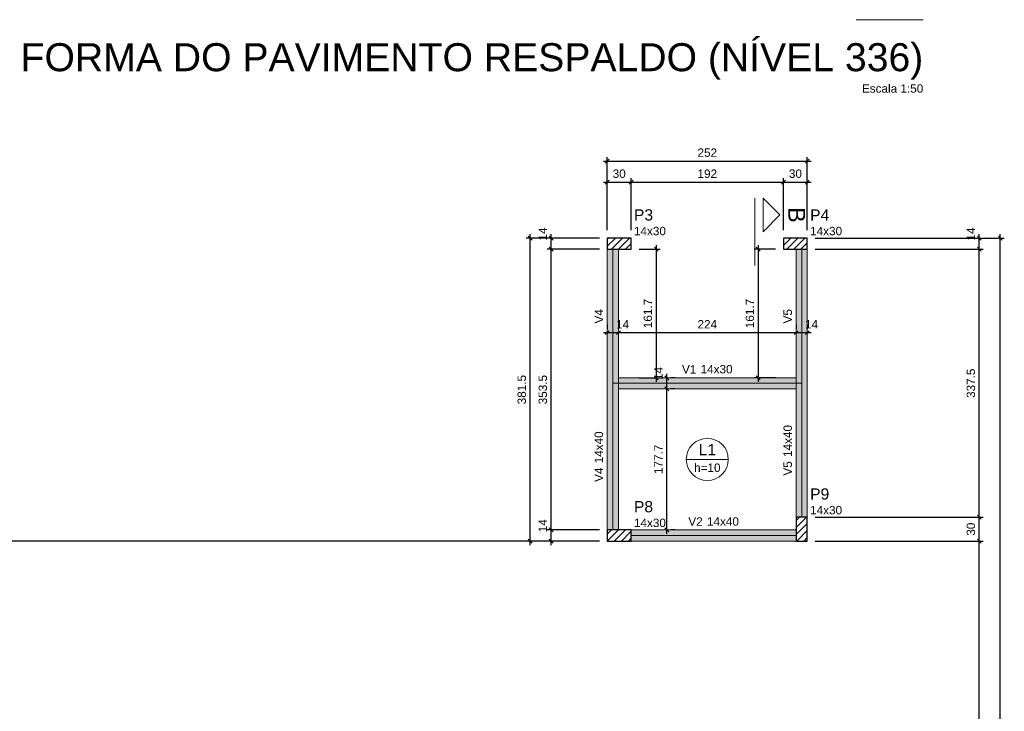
# Model space of a CAD drawing. Header units: millimetres. Extents: x 1434 to 2277, y -793 to -278.
# Tile 15 of 111: x 1722 to 1747, y -652 to -634. Entities that reach past the tile are written whole.
import ezdxf

# ---------------------------------------------------------------- set-up
doc = ezdxf.new("R2010")
doc.units = ezdxf.units.MM
doc.linetypes.add('DASHDOT', pattern=[25.4, 12.7, -6.35, 0, -6.35])
doc.linetypes.add('DOT', pattern=[6.35, 0, -6.35])
for name, color, linetype, lineweight in [('FO-Cortes', 9, 'DASHDOT', 5), ('FO-Cotas', 5, 'Continuous', 5), ('FO-Eixos', 5, 'Continuous', 5), ('FO-Hachura pilar que passa', 19, 'Continuous', 5), ('FO-Hachura viga', 43, 'Continuous', 5), ('FO-Pilares', 4, 'Continuous', 30), ('FO-Textos das lajes', 3, 'Continuous', 20), ('FO-Textos das vigas', 7, 'Continuous', 5), ('FO-Textos dos pilares', 7, 'Continuous', 5), ('FO-Títulos', 1, 'Continuous', 20), ('FO-Vigas', 1, 'Continuous', 20)]:
    doc.layers.add(name, color=color, linetype=linetype, lineweight=lineweight)
doc.styles.add('ARIAL', font='arial.ttf')
doc.styles.get("Standard").update_dxf_attribs({"font": 'arial.ttf'})
doc.dimstyles.new('UM_50.000000', dxfattribs={"dimtxt": 0.18, "dimasz": 0.1, "dimexe": 0.1, "dimexo": 0.2, "dimgap": 0, "dimtad": 1, "dimtih": 1, "dimtoh": 1, "dimdec": 1, "dimlfac": 50, "dimzin": 0, "dimdsep": 46, "dimtxsty": 'Standard', "dimcen": 0.09, "dimdle": 0.1, "dimadec": 1, "dimazin": 2, "dimtfac": 1, "dimtdec": 4, "dimtofl": 0, "dimtmove": 0, "dimatfit": 3, "dimfxl": 1, "dimtolj": 1, "dimarcsym": 0})
pattern_1 = [(45, (1711.39028, -671.07147), (-0.08838835, 0.08838835), [])]

# ---------------------------------------------------------------- blocks, each defined once
blk = doc.blocks.new('_Oblique')
at = {"color": 0, "linetype": 'ByBlock', "lineweight": -2}
blk.add_line((-0.5, -0.5), (0.5, 0.5), dxfattribs=at)
blk = doc.blocks.new('*D878')
at = {"layer": 'FO-Cotas', "color": 0, "lineweight": -2, "transparency": 16777216}
for p, q in [((1736.575, -639.471), (1736.575, -638.159)), ((1737.175, -639.471), (1737.175, -638.159)), ((1736.475, -638.259), (1737.275, -638.259))]:
    blk.add_line(p, q, dxfattribs=at)
at = {"layer": 'FO-Cotas', "color": 0, "lineweight": -2, "transparency": 16777216, "xscale": 0.1, "yscale": 0.1, "zscale": 0.1, "rotation": 180}
blk.add_blockref('_Oblique', (1736.575, -638.259), dxfattribs=at)
at = {"layer": 'FO-Cotas', "color": 0, "lineweight": -2, "transparency": 16777216, "xscale": 0.1, "yscale": 0.1, "zscale": 0.1}
blk.add_blockref('_Oblique', (1737.175, -638.259), dxfattribs=at)
at = {"layer": 'FO-Cotas', "color": 7, "transparency": 16777216, "insert": (1736.875, -638.048), "char_height": 0.2118, "attachment_point": 5, "rotation": 0.0057, "style": 'ARIAL'}
blk.add_mtext('\\A1;30', dxfattribs=at)
blk = doc.blocks.new('*D879')
at = {"layer": 'FO-Cotas', "color": 0, "lineweight": -2, "transparency": 16777216}
for p, q in [((1737.175, -639.471), (1737.175, -638.159)), ((1741.014, -639.471), (1741.014, -638.159)), ((1737.075, -638.259), (1741.114, -638.259))]:
    blk.add_line(p, q, dxfattribs=at)
at = {"layer": 'FO-Cotas', "color": 0, "lineweight": -2, "transparency": 16777216, "xscale": 0.1, "yscale": 0.1, "zscale": 0.1, "rotation": 180}
blk.add_blockref('_Oblique', (1737.175, -638.259), dxfattribs=at)
at = {"layer": 'FO-Cotas', "color": 0, "lineweight": -2, "transparency": 16777216, "xscale": 0.1, "yscale": 0.1, "zscale": 0.1}
blk.add_blockref('_Oblique', (1741.014, -638.259), dxfattribs=at)
at = {"layer": 'FO-Cotas', "color": 7, "transparency": 16777216, "insert": (1739.094, -638.048), "char_height": 0.2118, "attachment_point": 5, "rotation": 0.0057, "style": 'ARIAL'}
blk.add_mtext('\\A1;192', dxfattribs=at)
blk = doc.blocks.new('*D880')
at = {"layer": 'FO-Cotas', "color": 0, "lineweight": -2, "transparency": 16777216}
for p, q in [((1741.014, -639.471), (1741.014, -638.159)), ((1741.614, -639.471), (1741.614, -638.159)), ((1740.914, -638.259), (1741.714, -638.259))]:
    blk.add_line(p, q, dxfattribs=at)
at = {"layer": 'FO-Cotas', "color": 0, "lineweight": -2, "transparency": 16777216, "xscale": 0.1, "yscale": 0.1, "zscale": 0.1, "rotation": 180}
blk.add_blockref('_Oblique', (1741.014, -638.259), dxfattribs=at)
at = {"layer": 'FO-Cotas', "color": 0, "lineweight": -2, "transparency": 16777216, "xscale": 0.1, "yscale": 0.1, "zscale": 0.1}
blk.add_blockref('_Oblique', (1741.614, -638.259), dxfattribs=at)
at = {"layer": 'FO-Cotas', "color": 7, "transparency": 16777216, "insert": (1741.314, -638.048), "char_height": 0.2118, "attachment_point": 5, "rotation": 0.0057, "style": 'ARIAL'}
blk.add_mtext('\\A1;30', dxfattribs=at)
blk = doc.blocks.new('*D884')
at = {"layer": 'FO-Cotas', "color": 0, "lineweight": -2, "transparency": 16777216}
for p, q in [((1736.475, -637.73), (1741.714, -637.73)), ((1736.575, -639.471), (1736.575, -637.63)), ((1741.614, -639.471), (1741.614, -637.63))]:
    blk.add_line(p, q, dxfattribs=at)
at = {"layer": 'FO-Cotas', "color": 0, "lineweight": -2, "transparency": 16777216, "xscale": 0.1, "yscale": 0.1, "zscale": 0.1, "rotation": 180}
blk.add_blockref('_Oblique', (1736.575, -637.73), dxfattribs=at)
at = {"layer": 'FO-Cotas', "color": 0, "lineweight": -2, "transparency": 16777216, "xscale": 0.1, "yscale": 0.1, "zscale": 0.1}
blk.add_blockref('_Oblique', (1741.614, -637.73), dxfattribs=at)
at = {"layer": 'FO-Cotas', "color": 7, "transparency": 16777216, "insert": (1739.094, -637.518), "char_height": 0.2118, "attachment_point": 5, "rotation": 0.0057, "style": 'ARIAL'}
blk.add_mtext('\\A1;252', dxfattribs=at)
blk = doc.blocks.new('*D897')
at = {"layer": 'FO-Cotas', "color": 0, "lineweight": -2, "transparency": 16777216}
for p, q in [((1736.375, -647.301), (1710.268, -647.301)), ((1710.368, -665.411), (1710.368, -647.201)), ((1711.58, -665.311), (1710.268, -665.311))]:
    blk.add_line(p, q, dxfattribs=at)
at = {"layer": 'FO-Cotas', "color": 0, "lineweight": -2, "transparency": 16777216, "xscale": 0.1, "yscale": 0.1, "zscale": 0.1}
for p, rotation in [((1710.368, -647.301), 90), ((1710.368, -665.311), 270)]:
    blk.add_blockref('_Oblique', p, dxfattribs=dict(at, rotation=rotation))
at = {"layer": 'FO-Cotas', "color": 7, "transparency": 16777216, "insert": (1710.156, -656.306), "char_height": 0.2118, "attachment_point": 5, "rotation": 90, "style": 'ARIAL'}
blk.add_mtext('\\A1;900.5', dxfattribs=at)
blk = doc.blocks.new('*D898')
at = {"layer": 'FO-Cotas', "color": 0, "lineweight": -2, "transparency": 16777216}
for p, q in [((1736.375, -647.021), (1735.063, -647.021)), ((1735.163, -647.401), (1735.163, -646.921)), ((1736.375, -647.301), (1735.063, -647.301))]:
    blk.add_line(p, q, dxfattribs=at)
at = {"layer": 'FO-Cotas', "color": 0, "lineweight": -2, "transparency": 16777216, "xscale": 0.1, "yscale": 0.1, "zscale": 0.1}
for p, rotation in [((1735.163, -647.021), 90), ((1735.163, -647.301), 270)]:
    blk.add_blockref('_Oblique', p, dxfattribs=dict(at, rotation=rotation))
at = {"layer": 'FO-Cotas', "color": 7, "transparency": 16777216, "insert": (1734.951, -646.915), "char_height": 0.2118, "attachment_point": 5, "rotation": 90, "style": 'ARIAL'}
blk.add_mtext('\\A1;14', dxfattribs=at)
blk = doc.blocks.new('*D899')
at = {"layer": 'FO-Cotas', "color": 0, "lineweight": -2, "transparency": 16777216}
for p, q in [((1736.375, -639.951), (1735.063, -639.951)), ((1735.163, -647.121), (1735.163, -639.851)), ((1736.375, -647.021), (1735.063, -647.021))]:
    blk.add_line(p, q, dxfattribs=at)
at = {"layer": 'FO-Cotas', "color": 0, "lineweight": -2, "transparency": 16777216, "xscale": 0.1, "yscale": 0.1, "zscale": 0.1}
for p, rotation in [((1735.163, -639.951), 90), ((1735.163, -647.021), 270)]:
    blk.add_blockref('_Oblique', p, dxfattribs=dict(at, rotation=rotation))
at = {"layer": 'FO-Cotas', "color": 7, "transparency": 16777216, "insert": (1734.951, -643.486), "char_height": 0.2118, "attachment_point": 5, "rotation": 90, "style": 'ARIAL'}
blk.add_mtext('\\A1;353.5', dxfattribs=at)
blk = doc.blocks.new('*D900')
at = {"layer": 'FO-Cotas', "color": 0, "lineweight": -2, "transparency": 16777216}
for p, q in [((1736.375, -639.671), (1735.063, -639.671)), ((1735.163, -640.051), (1735.163, -639.571)), ((1736.375, -639.951), (1735.063, -639.951))]:
    blk.add_line(p, q, dxfattribs=at)
at = {"layer": 'FO-Cotas', "color": 0, "lineweight": -2, "transparency": 16777216, "xscale": 0.1, "yscale": 0.1, "zscale": 0.1}
for p, rotation in [((1735.163, -639.671), 90), ((1735.163, -639.951), 270)]:
    blk.add_blockref('_Oblique', p, dxfattribs=dict(at, rotation=rotation))
at = {"layer": 'FO-Cotas', "color": 7, "transparency": 16777216, "insert": (1734.951, -639.566), "char_height": 0.2118, "attachment_point": 5, "rotation": 90, "style": 'ARIAL'}
blk.add_mtext('\\A1;14', dxfattribs=at)
blk = doc.blocks.new('*D901')
at = {"layer": 'FO-Cotas', "color": 0, "lineweight": -2, "transparency": 16777216}
for p, q in [((1736.375, -647.301), (1709.739, -647.301)), ((1709.839, -665.691), (1709.839, -647.201)), ((1711.58, -665.591), (1709.739, -665.591))]:
    blk.add_line(p, q, dxfattribs=at)
at = {"layer": 'FO-Cotas', "color": 0, "lineweight": -2, "transparency": 16777216, "xscale": 0.1, "yscale": 0.1, "zscale": 0.1}
for p, rotation in [((1709.839, -647.301), 90), ((1709.839, -665.591), 270)]:
    blk.add_blockref('_Oblique', p, dxfattribs=dict(at, rotation=rotation))
at = {"layer": 'FO-Cotas', "color": 7, "transparency": 16777216, "insert": (1709.627, -656.446), "char_height": 0.2118, "attachment_point": 5, "rotation": 90, "style": 'ARIAL'}
blk.add_mtext('\\A1;914.5', dxfattribs=at)
blk = doc.blocks.new('*D902')
at = {"layer": 'FO-Cotas', "color": 0, "lineweight": -2, "transparency": 16777216}
for p, q in [((1736.375, -639.671), (1734.533, -639.671)), ((1734.633, -647.401), (1734.633, -639.571)), ((1736.375, -647.301), (1734.533, -647.301))]:
    blk.add_line(p, q, dxfattribs=at)
at = {"layer": 'FO-Cotas', "color": 0, "lineweight": -2, "transparency": 16777216, "xscale": 0.1, "yscale": 0.1, "zscale": 0.1}
for p, rotation in [((1734.633, -639.671), 90), ((1734.633, -647.301), 270)]:
    blk.add_blockref('_Oblique', p, dxfattribs=dict(at, rotation=rotation))
at = {"layer": 'FO-Cotas', "color": 7, "transparency": 16777216, "insert": (1734.421, -643.486), "char_height": 0.2118, "attachment_point": 5, "rotation": 90, "style": 'ARIAL'}
blk.add_mtext('\\A1;381.5', dxfattribs=at)
blk = doc.blocks.new('*D904')
at = {"layer": 'FO-Cotas', "color": 0, "lineweight": -2, "transparency": 16777216}
for p, q in [((1741.814, -647.301), (1746.047, -647.301)), ((1745.947, -665.411), (1745.947, -647.201)), ((1744.735, -665.311), (1746.047, -665.311))]:
    blk.add_line(p, q, dxfattribs=at)
at = {"layer": 'FO-Cotas', "color": 0, "lineweight": -2, "transparency": 16777216, "xscale": 0.1, "yscale": 0.1, "zscale": 0.1}
for p, rotation in [((1745.947, -647.301), 90), ((1745.947, -665.311), 270)]:
    blk.add_blockref('_Oblique', p, dxfattribs=dict(at, rotation=rotation))
at = {"layer": 'FO-Cotas', "color": 7, "transparency": 16777216, "insert": (1745.735, -656.306), "char_height": 0.2118, "attachment_point": 5, "rotation": 90, "style": 'ARIAL'}
blk.add_mtext('\\A1;900.5', dxfattribs=at)
blk = doc.blocks.new('*D905')
at = {"layer": 'FO-Cotas', "color": 0, "lineweight": -2, "transparency": 16777216}
for p, q in [((1745.947, -647.401), (1745.947, -646.601)), ((1741.814, -646.701), (1746.047, -646.701)), ((1741.814, -647.301), (1746.047, -647.301))]:
    blk.add_line(p, q, dxfattribs=at)
at = {"layer": 'FO-Cotas', "color": 0, "lineweight": -2, "transparency": 16777216, "xscale": 0.1, "yscale": 0.1, "zscale": 0.1}
for p, rotation in [((1745.947, -646.701), 90), ((1745.947, -647.301), 270)]:
    blk.add_blockref('_Oblique', p, dxfattribs=dict(at, rotation=rotation))
at = {"layer": 'FO-Cotas', "color": 7, "transparency": 16777216, "insert": (1745.735, -647.001), "char_height": 0.2118, "attachment_point": 5, "rotation": 90, "style": 'ARIAL'}
blk.add_mtext('\\A1;30', dxfattribs=at)
blk = doc.blocks.new('*D906')
at = {"layer": 'FO-Cotas', "color": 0, "lineweight": -2, "transparency": 16777216}
for p, q in [((1741.814, -639.951), (1746.047, -639.951)), ((1745.947, -646.801), (1745.947, -639.851)), ((1741.814, -646.701), (1746.047, -646.701))]:
    blk.add_line(p, q, dxfattribs=at)
at = {"layer": 'FO-Cotas', "color": 0, "lineweight": -2, "transparency": 16777216, "xscale": 0.1, "yscale": 0.1, "zscale": 0.1}
for p, rotation in [((1745.947, -639.951), 90), ((1745.947, -646.701), 270)]:
    blk.add_blockref('_Oblique', p, dxfattribs=dict(at, rotation=rotation))
at = {"layer": 'FO-Cotas', "color": 7, "transparency": 16777216, "insert": (1745.735, -643.326), "char_height": 0.2118, "attachment_point": 5, "rotation": 90, "style": 'ARIAL'}
blk.add_mtext('\\A1;337.5', dxfattribs=at)
blk = doc.blocks.new('*D907')
at = {"layer": 'FO-Cotas', "color": 0, "lineweight": -2, "transparency": 16777216}
for p, q in [((1741.814, -639.671), (1746.047, -639.671)), ((1745.947, -640.051), (1745.947, -639.571)), ((1741.814, -639.951), (1746.047, -639.951))]:
    blk.add_line(p, q, dxfattribs=at)
at = {"layer": 'FO-Cotas', "color": 0, "lineweight": -2, "transparency": 16777216, "xscale": 0.1, "yscale": 0.1, "zscale": 0.1}
for p, rotation in [((1745.947, -639.671), 90), ((1745.947, -639.951), 270)]:
    blk.add_blockref('_Oblique', p, dxfattribs=dict(at, rotation=rotation))
at = {"layer": 'FO-Cotas', "color": 7, "transparency": 16777216, "insert": (1745.735, -639.566), "char_height": 0.2118, "attachment_point": 5, "rotation": 90, "style": 'ARIAL'}
blk.add_mtext('\\A1;14', dxfattribs=at)
blk = doc.blocks.new('*D908')
at = {"layer": 'FO-Cotas', "color": 0, "lineweight": -2, "transparency": 16777216}
for p, q in [((1741.814, -639.671), (1746.576, -639.671)), ((1746.476, -665.691), (1746.476, -639.571)), ((1744.735, -665.591), (1746.576, -665.591))]:
    blk.add_line(p, q, dxfattribs=at)
at = {"layer": 'FO-Cotas', "color": 0, "lineweight": -2, "transparency": 16777216, "xscale": 0.1, "yscale": 0.1, "zscale": 0.1}
for p, rotation in [((1746.476, -639.671), 90), ((1746.476, -665.591), 270)]:
    blk.add_blockref('_Oblique', p, dxfattribs=dict(at, rotation=rotation))
at = {"layer": 'FO-Cotas', "color": 7, "transparency": 16777216, "insert": (1746.265, -652.631), "char_height": 0.2118, "attachment_point": 5, "rotation": 90, "style": 'ARIAL'}
blk.add_mtext('\\A1;1296', dxfattribs=at)
blk = doc.blocks.new('*D909')
at = {"layer": 'FO-Cotas', "color": 0, "lineweight": -2, "transparency": 16777216}
for p, q in [((1736.575, -641.851), (1736.575, -641.951)), ((1736.855, -641.851), (1736.855, -641.951)), ((1736.475, -642.051), (1736.955, -642.051))]:
    blk.add_line(p, q, dxfattribs=at)
at = {"layer": 'FO-Cotas', "color": 0, "lineweight": -2, "transparency": 16777216, "xscale": 0.1, "yscale": 0.1, "zscale": 0.1, "rotation": 180}
blk.add_blockref('_Oblique', (1736.575, -642.051), dxfattribs=at)
at = {"layer": 'FO-Cotas', "color": 0, "lineweight": -2, "transparency": 16777216, "xscale": 0.1, "yscale": 0.1, "zscale": 0.1}
blk.add_blockref('_Oblique', (1736.855, -642.051), dxfattribs=at)
at = {"layer": 'FO-Cotas', "color": 7, "transparency": 16777216, "insert": (1736.961, -641.84), "char_height": 0.2118, "attachment_point": 5, "rotation": 0.0057, "style": 'ARIAL'}
blk.add_mtext('\\A1;14', dxfattribs=at)
blk = doc.blocks.new('*D910')
at = {"layer": 'FO-Cotas', "color": 0, "lineweight": -2, "transparency": 16777216}
for p, q in [((1736.855, -641.851), (1736.855, -641.951)), ((1741.334, -641.851), (1741.334, -641.951)), ((1736.755, -642.051), (1741.434, -642.051))]:
    blk.add_line(p, q, dxfattribs=at)
at = {"layer": 'FO-Cotas', "color": 0, "lineweight": -2, "transparency": 16777216, "xscale": 0.1, "yscale": 0.1, "zscale": 0.1, "rotation": 180}
blk.add_blockref('_Oblique', (1736.855, -642.051), dxfattribs=at)
at = {"layer": 'FO-Cotas', "color": 0, "lineweight": -2, "transparency": 16777216, "xscale": 0.1, "yscale": 0.1, "zscale": 0.1}
blk.add_blockref('_Oblique', (1741.334, -642.051), dxfattribs=at)
at = {"layer": 'FO-Cotas', "color": 7, "transparency": 16777216, "insert": (1739.094, -641.84), "char_height": 0.2118, "attachment_point": 5, "rotation": 0.0057, "style": 'ARIAL'}
blk.add_mtext('\\A1;224', dxfattribs=at)
blk = doc.blocks.new('*D911')
at = {"layer": 'FO-Cotas', "color": 0, "lineweight": -2, "transparency": 16777216}
for p, q in [((1741.334, -641.851), (1741.334, -641.951)), ((1741.614, -641.851), (1741.614, -641.951)), ((1741.234, -642.051), (1741.714, -642.051))]:
    blk.add_line(p, q, dxfattribs=at)
at = {"layer": 'FO-Cotas', "color": 0, "lineweight": -2, "transparency": 16777216, "xscale": 0.1, "yscale": 0.1, "zscale": 0.1, "rotation": 180}
blk.add_blockref('_Oblique', (1741.334, -642.051), dxfattribs=at)
at = {"layer": 'FO-Cotas', "color": 0, "lineweight": -2, "transparency": 16777216, "xscale": 0.1, "yscale": 0.1, "zscale": 0.1}
blk.add_blockref('_Oblique', (1741.614, -642.051), dxfattribs=at)
at = {"layer": 'FO-Cotas', "color": 7, "transparency": 16777216, "insert": (1741.72, -641.84), "char_height": 0.2118, "attachment_point": 5, "rotation": 0.0057, "style": 'ARIAL'}
blk.add_mtext('\\A1;14', dxfattribs=at)
blk = doc.blocks.new('*D913')
at = {"layer": 'FO-Cotas', "color": 0, "lineweight": -2, "transparency": 16777216}
for p, q in [((1738.075, -647.121), (1738.075, -643.366)), ((1738.275, -643.466), (1738.175, -643.466)), ((1738.275, -647.021), (1738.175, -647.021))]:
    blk.add_line(p, q, dxfattribs=at)
at = {"layer": 'FO-Cotas', "color": 0, "lineweight": -2, "transparency": 16777216, "xscale": 0.1, "yscale": 0.1, "zscale": 0.1}
for p, rotation in [((1738.075, -643.466), 90), ((1738.075, -647.021), 270)]:
    blk.add_blockref('_Oblique', p, dxfattribs=dict(at, rotation=rotation))
at = {"layer": 'FO-Cotas', "color": 7, "transparency": 16777216, "insert": (1737.863, -645.244), "char_height": 0.2118, "attachment_point": 5, "rotation": 90, "style": 'ARIAL'}
blk.add_mtext('\\A1;177.7', dxfattribs=at)
blk = doc.blocks.new('*D914')
at = {"layer": 'FO-Cotas', "color": 0, "lineweight": -2, "transparency": 16777216}
for p, q in [((1738.075, -643.566), (1738.075, -643.086)), ((1738.275, -643.186), (1738.175, -643.186)), ((1738.275, -643.466), (1738.175, -643.466))]:
    blk.add_line(p, q, dxfattribs=at)
at = {"layer": 'FO-Cotas', "color": 0, "lineweight": -2, "transparency": 16777216, "xscale": 0.1, "yscale": 0.1, "zscale": 0.1}
for p, rotation in [((1738.075, -643.186), 90), ((1738.075, -643.466), 270)]:
    blk.add_blockref('_Oblique', p, dxfattribs=dict(at, rotation=rotation))
at = {"layer": 'FO-Cotas', "color": 7, "transparency": 16777216, "insert": (1737.863, -643.08), "char_height": 0.2118, "attachment_point": 5, "rotation": 90, "style": 'ARIAL'}
blk.add_mtext('\\A1;14', dxfattribs=at)
blk = doc.blocks.new('*D915')
at = {"layer": 'FO-Cotas', "color": 0, "lineweight": -2, "transparency": 16777216}
for p, q in [((1737.375, -639.951), (1737.91, -639.951)), ((1737.81, -639.851), (1737.81, -643.286)), ((1737.375, -643.186), (1737.91, -643.186))]:
    blk.add_line(p, q, dxfattribs=at)
at = {"layer": 'FO-Cotas', "color": 0, "lineweight": -2, "transparency": 16777216, "xscale": 0.1, "yscale": 0.1, "zscale": 0.1}
for p, rotation in [((1737.81, -639.951), 90), ((1737.81, -643.186), 270)]:
    blk.add_blockref('_Oblique', p, dxfattribs=dict(at, rotation=rotation))
at = {"layer": 'FO-Cotas', "color": 7, "transparency": 16777216, "insert": (1737.598, -641.569), "char_height": 0.2118, "attachment_point": 5, "rotation": 90, "style": 'ARIAL'}
blk.add_mtext('\\A1;161.7', dxfattribs=at)
blk = doc.blocks.new('*D916')
at = {"layer": 'FO-Cotas', "color": 0, "lineweight": -2, "transparency": 16777216}
for p, q in [((1740.814, -639.951), (1740.278, -639.951)), ((1740.378, -639.851), (1740.378, -643.286)), ((1740.814, -643.186), (1740.278, -643.186))]:
    blk.add_line(p, q, dxfattribs=at)
at = {"layer": 'FO-Cotas', "color": 0, "lineweight": -2, "transparency": 16777216, "xscale": 0.1, "yscale": 0.1, "zscale": 0.1}
for p, rotation in [((1740.378, -639.951), 90), ((1740.378, -643.186), 270)]:
    blk.add_blockref('_Oblique', p, dxfattribs=dict(at, rotation=rotation))
at = {"layer": 'FO-Cotas', "color": 7, "transparency": 16777216, "insert": (1740.167, -641.569), "char_height": 0.2118, "attachment_point": 5, "rotation": 90, "style": 'ARIAL'}
blk.add_mtext('\\A1;161.7', dxfattribs=at)

msp = doc.modelspace()

# ---------------------------------------------------------------- hatches: boundary and pattern name
at = {"layer": 'FO-Hachura pilar que passa', "linetype": 'Continuous'}
h = msp.add_hatch(dxfattribs=at)
h.set_pattern_fill('ANSI31', color=256, style=0)
h.set_pattern_definition(pattern_1)
h.paths.add_polyline_path([(1736.5747, -639.6715), (1736.5747, -639.8115), (1736.5747, -639.9515), (1736.8747, -639.9515), (1737.1747, -639.9515), (1737.1747, -639.8115), (1737.1747, -639.6715), (1736.8747, -639.6715)])
h = msp.add_hatch(dxfattribs=at)
h.set_pattern_fill('ANSI31', color=256, style=0)
h.set_pattern_definition(pattern_1)
h.paths.add_polyline_path([(1741.0139, -639.6715), (1741.0139, -639.8115), (1741.0139, -639.9515), (1741.3139, -639.9515), (1741.6139, -639.9515), (1741.6139, -639.8115), (1741.6139, -639.6715), (1741.3139, -639.6715)])
h = msp.add_hatch(dxfattribs=at)
h.set_pattern_fill('ANSI31', color=256, style=0)
h.set_pattern_definition(pattern_1)
h.paths.add_polyline_path([(1741.3339, -647.3011), (1741.4739, -647.3011), (1741.6139, -647.3011), (1741.6139, -647.0011), (1741.6139, -646.7011), (1741.4739, -646.7011), (1741.3339, -646.7011), (1741.3339, -647.0011)])
h = msp.add_hatch(dxfattribs=at)
h.set_pattern_fill('ANSI31', color=256, style=0)
h.set_pattern_definition(pattern_1)
h.paths.add_polyline_path([(1736.5747, -647.0211), (1736.5747, -647.1611), (1736.5747, -647.3011), (1736.8747, -647.3011), (1737.1747, -647.3011), (1737.1747, -647.1611), (1737.1747, -647.0211), (1736.8747, -647.0211)])
at = {"layer": 'FO-Hachura viga', "linetype": 'Continuous'}
for points in [[(1736.8547, -639.9515), (1736.8547, -639.9515), (1736.5747, -639.9515), (1736.5747, -643.3263), (1736.8547, -643.3263), (1736.8547, -639.9515)], [(1741.6139, -639.9515), (1741.6139, -639.9515), (1741.3339, -639.9515), (1741.3339, -643.3263), (1741.6139, -643.3263), (1741.6139, -639.9515)], [(1741.4739, -643.3263), (1741.4739, -643.3263), (1741.3339, -643.1863), (1736.8547, -643.1863), (1736.7147, -643.3263), (1736.8547, -643.4663), (1741.3339, -643.4663), (1741.4739, -643.3263)], [(1736.8547, -643.3263), (1736.8547, -643.3263), (1736.5747, -643.3263), (1736.5747, -647.0211), (1736.8547, -647.0211), (1736.8547, -643.3263)], [(1741.6139, -643.3263), (1741.6139, -643.3263), (1741.3339, -643.3263), (1741.3339, -646.7011), (1741.6139, -646.7011), (1741.6139, -643.3263)], [(1741.3339, -647.0211), (1741.3339, -647.0211), (1737.1747, -647.0211), (1737.1747, -647.3011), (1741.3339, -647.3011), (1741.3339, -647.0211)]]:
    msp.add_hatch(color=256, dxfattribs=at).paths.add_polyline_path(points)

# ---------------------------------------------------------------- linework, layer by layer
at = {"layer": 'FO-Cortes', "ltscale": 0.2}
for p, q in [((1744.5352, -634.1683), (1742.8408, -634.1683)), ((1740.2883, -638.6617), (1740.2883, -640.3561))]:
    msp.add_line(p, q, dxfattribs=at)
at = {"layer": 'FO-Cortes', "linetype": 'Continuous'}
msp.add_lwpolyline([(1740.5001, -638.6617), (1740.5001, -639.5089), (1740.9237, -639.0853), (1740.5001, -638.6617)], close=True, dxfattribs=at)
at = {"layer": 'FO-Eixos'}
for p, q in [((1736.7147, -643.3263), (1736.7147, -639.9515)), ((1741.4739, -643.3263), (1741.4739, -639.9515)), ((1736.7147, -647.0211), (1736.7147, -643.3263)), ((1736.7147, -643.3263), (1741.4739, -643.3263)), ((1741.4739, -646.7011), (1741.4739, -643.3263)), ((1737.1747, -647.1611), (1741.3339, -647.1611))]:
    msp.add_line(p, q, dxfattribs=at)
at = {"layer": 'FO-Pilares'}
for points in [[(1736.5747, -639.6715), (1736.5747, -639.8115), (1736.5747, -639.9515), (1736.8747, -639.9515), (1737.1747, -639.9515), (1737.1747, -639.8115), (1737.1747, -639.6715), (1736.8747, -639.6715), (1736.5747, -639.6715)], [(1741.0139, -639.6715), (1741.0139, -639.8115), (1741.0139, -639.9515), (1741.3139, -639.9515), (1741.6139, -639.9515), (1741.6139, -639.8115), (1741.6139, -639.6715), (1741.3139, -639.6715), (1741.0139, -639.6715)], [(1741.3339, -647.3011), (1741.4739, -647.3011), (1741.6139, -647.3011), (1741.6139, -647.0011), (1741.6139, -646.7011), (1741.4739, -646.7011), (1741.3339, -646.7011), (1741.3339, -647.0011), (1741.3339, -647.3011)], [(1736.5747, -647.0211), (1736.5747, -647.1611), (1736.5747, -647.3011), (1736.8747, -647.3011), (1737.1747, -647.3011), (1737.1747, -647.1611), (1737.1747, -647.0211), (1736.8747, -647.0211), (1736.5747, -647.0211)]]:
    msp.add_lwpolyline(points, close=True, dxfattribs=at)
at = {"layer": 'FO-Textos das lajes'}
msp.add_line((1738.5648, -645.2437), (1739.6238, -645.2437), dxfattribs=at)
msp.add_circle((1739.0943, -645.2437), 0.5295, dxfattribs=at)
at = {"layer": 'FO-Vigas'}
for p, q in [((1736.5747, -643.3263), (1736.5747, -639.9515)), ((1736.8547, -643.3263), (1736.8547, -639.9515)), ((1741.3339, -643.3263), (1741.3339, -639.9515)), ((1741.6139, -643.3263), (1741.6139, -639.9515)), ((1736.8547, -643.1863), (1741.3339, -643.1863)), ((1736.5747, -647.0211), (1736.5747, -643.3263)), ((1736.8547, -647.0211), (1736.8547, -643.3263)), ((1741.3339, -646.7011), (1741.3339, -643.3263)), ((1741.6139, -646.7011), (1741.6139, -643.3263)), ((1736.8547, -643.4663), (1741.3339, -643.4663)), ((1737.1747, -647.0211), (1741.3339, -647.0211)), ((1737.1747, -647.3011), (1741.3339, -647.3011))]:
    msp.add_line(p, q, dxfattribs=at)

# ---------------------------------------------------------------- texts
at = {"layer": 'FO-Cortes', "linetype": 'DOT', "ltscale": 0.2, "insert": (1741.1355, -639.0853), "char_height": 0.4236, "width": 0.796218, "attachment_point": 8, "rotation": 270, "line_spacing_factor": 0.798, "style": 'ARIAL'}
msp.add_mtext('B', dxfattribs=at)
at = {"layer": 'FO-Textos das lajes', "attachment_point": 8, "line_spacing_factor": 0.798, "style": 'ARIAL'}
for s, insert, char_height, width in [('L1', (1739.0943, -645.1378), 0.2824, 0.880098), ('h=10', (1739.0943, -645.5614), 0.2118, 1.342527)]:
    msp.add_mtext(s, dxfattribs=dict(at, insert=insert, char_height=char_height, width=width))
at = {"layer": 'FO-Textos das vigas', "linetype": 'Continuous', "char_height": 0.2118, "rotation": 90, "line_spacing_factor": 0.798, "style": 'ARIAL'}
for s, insert, width, attachment_point in [('V4', (1736.4688, -641.6389), 0.729382, 8), ('V5', (1741.228, -641.6389), 0.729382, 8), ('14x40', (1741.228, -645.1834), 1.618588, 7), ('14x40', (1736.4688, -645.3434), 1.618588, 7), ('V5', (1741.228, -645.2893), 0.729382, 9), ('V4', (1736.4688, -645.4493), 0.729382, 9)]:
    msp.add_mtext(s, dxfattribs=dict(at, insert=insert, width=width, attachment_point=attachment_point))
at = {"layer": 'FO-Textos das vigas', "linetype": 'Continuous', "char_height": 0.2118, "line_spacing_factor": 0.798, "style": 'ARIAL'}
for s, insert, width, attachment_point in [('V1', (1738.8186, -643.0804), 0.729382, 9), ('14x30', (1738.9245, -643.0804), 1.618588, 7), ('V2', (1738.9786, -646.9152), 0.729382, 9), ('14x40', (1739.0845, -646.9152), 1.618588, 7)]:
    msp.add_mtext(s, dxfattribs=dict(at, insert=insert, width=width, attachment_point=attachment_point))
at = {"layer": 'FO-Textos dos pilares', "linetype": 'Continuous', "attachment_point": 7, "line_spacing_factor": 0.798, "style": 'ARIAL'}
for s, insert, char_height, width in [('P3', (1737.2453, -639.2302), 0.2824, 0.964215), ('P4', (1741.6845, -639.2302), 0.2824, 0.964215), ('14x30', (1737.2453, -639.6009), 0.2118, 1.622039), ('14x30', (1741.6845, -639.6009), 0.2118, 1.622039), ('P9', (1741.6845, -646.2598), 0.2824, 0.96888), ('P8', (1737.2453, -646.5798), 0.2824, 0.96888), ('14x30', (1741.6845, -646.6305), 0.2118, 1.618588), ('14x30', (1737.2453, -646.9505), 0.2118, 1.618588)]:
    msp.add_mtext(s, dxfattribs=dict(at, insert=insert, char_height=char_height, width=width))
at = {"layer": 'FO-Títulos', "linetype": 'Continuous', "attachment_point": 9, "line_spacing_factor": 0.798, "style": 'ARIAL'}
for s, insert, char_height, width in [('FORMA DO PAVIMENTO RESPALDO (NÍVEL 336)', (1744.5355, -635.6784), 0.706, 45.508521), ('Escala 1:50', (1744.5352, -636.0104), 0.2118, 3.104727)]:
    msp.add_mtext(s, dxfattribs=dict(at, insert=insert, char_height=char_height, width=width))

# ---------------------------------------------------------------- dimensions: what is measured, and where the dimension line sits
at = {"layer": 'FO-Cotas'}
for base, p1, p2, picture, middle in [((1741.6139, -637.73), (1736.5747, -639.6715), (1741.6139, -639.6715), '*D884', (1739.0943, -637.5182)), ((1737.1747, -638.2595), (1736.5747, -639.6715), (1737.1747, -639.6715), '*D878', (1736.8747, -638.0477)), ((1741.0139, -638.2595), (1737.1747, -639.6715), (1741.0139, -639.6715), '*D879', (1739.0943, -638.0477)), ((1741.6139, -638.2595), (1741.0139, -639.6715), (1741.6139, -639.6715), '*D880', (1741.3139, -638.0477)), ((1736.8547, -642.0515), (1736.5747, -642.0515), (1736.8547, -642.0515), '*D909', (1736.9606, -641.8397)), ((1741.3339, -642.0515), (1736.8547, -642.0515), (1741.3339, -642.0515), '*D910', (1739.0943, -641.8397)), ((1741.6139, -642.0515), (1741.3339, -642.0515), (1741.6139, -642.0515), '*D911', (1741.7198, -641.8397))]:
    dim = msp.add_linear_dim(base=base, p1=p1, p2=p2, dimstyle='UM_50.000000', override={"dimtxt": 0.2118, "dimasz": 0.1, "dimexe": 0.1, "dimexo": 0.2, "dimtad": 1, "dimtih": 0, "dimtoh": 0, "dimdec": 1, "dimlfac": 50, "dimzin": 8, "dimtxsty": 'ARIAL', "dimblk": 'Oblique', "dimblk1": 'Oblique', "dimblk2": 'Oblique', "dimsah": 1, "dimdle": 0.1, "dimse1": 0, "dimse2": 0, "dimclrt": 7, "dimadec": 1, "dimazin": 3, "dimtmove": 2, "dimldrblk": 'Oblique'}, dxfattribs=at)
    dim.commit()
    dim.dimension.update_dxf_attribs({"geometry": picture, "text_midpoint": middle, "dimtype": 160, "text_rotation": 0.00573})
for base, p1, p2, picture, middle in [((1735.1627, -639.6715), (1736.5747, -639.9515), (1736.5747, -639.6715), '*D900', (1734.9509, -639.5656)), ((1745.9469, -639.6715), (1741.6139, -639.9515), (1741.6139, -639.6715), '*D907', (1745.7351, -639.5656)), ((1734.6332, -639.6715), (1736.5747, -647.3011), (1736.5747, -639.6715), '*D902', (1734.4214, -643.4863)), ((1746.4764, -639.6715), (1744.5349, -665.5915), (1741.6139, -639.6715), '*D908', (1746.2646, -652.6315)), ((1735.1627, -639.9515), (1736.5747, -647.0211), (1736.5747, -639.9515), '*D899', (1734.9509, -643.4863)), ((1737.8101, -643.1863), (1737.1747, -639.9515), (1737.1747, -643.1863), '*D915', (1737.5983, -641.5689)), ((1740.3785, -643.1863), (1741.0139, -639.9515), (1741.0139, -643.1863), '*D916', (1740.1667, -641.5689)), ((1745.9469, -639.9515), (1741.6139, -646.7011), (1741.6139, -639.9515), '*D906', (1745.7351, -643.3263)), ((1738.0747, -643.1863), (1738.0747, -643.4663), (1738.0747, -643.1863), '*D914', (1737.8629, -643.0804)), ((1738.0747, -643.4663), (1738.0747, -647.0211), (1738.0747, -643.4663), '*D913', (1737.8629, -645.2437)), ((1745.9469, -646.7011), (1741.6139, -647.3011), (1741.6139, -646.7011), '*D905', (1745.7351, -647.0011)), ((1735.1627, -647.0211), (1736.5747, -647.3011), (1736.5747, -647.0211), '*D898', (1734.9509, -646.9152)), ((1709.8388, -647.3011), (1711.7803, -665.5915), (1736.5747, -647.3011), '*D901', (1709.627, -656.4463)), ((1710.3683, -647.3011), (1711.7803, -665.3115), (1736.5747, -647.3011), '*D897', (1710.1565, -656.3063)), ((1745.9469, -647.3011), (1744.5349, -665.3115), (1741.6139, -647.3011), '*D904', (1745.7351, -656.3063))]:
    dim = msp.add_linear_dim(base=base, p1=p1, p2=p2, angle=90, dimstyle='UM_50.000000', override={"dimtxt": 0.2118, "dimasz": 0.1, "dimexe": 0.1, "dimexo": 0.2, "dimtad": 1, "dimtih": 0, "dimtoh": 0, "dimdec": 1, "dimlfac": 50, "dimzin": 8, "dimtxsty": 'ARIAL', "dimblk": 'Oblique', "dimblk1": 'Oblique', "dimblk2": 'Oblique', "dimsah": 1, "dimdle": 0.1, "dimse1": 0, "dimse2": 0, "dimclrt": 7, "dimadec": 1, "dimazin": 3, "dimtmove": 2, "dimldrblk": 'Oblique'}, dxfattribs=at)
    dim.commit()
    dim.dimension.update_dxf_attribs({"geometry": picture, "text_midpoint": middle, "dimtype": 160, "text_rotation": 90})

doc.saveas('drawing.dxf')
